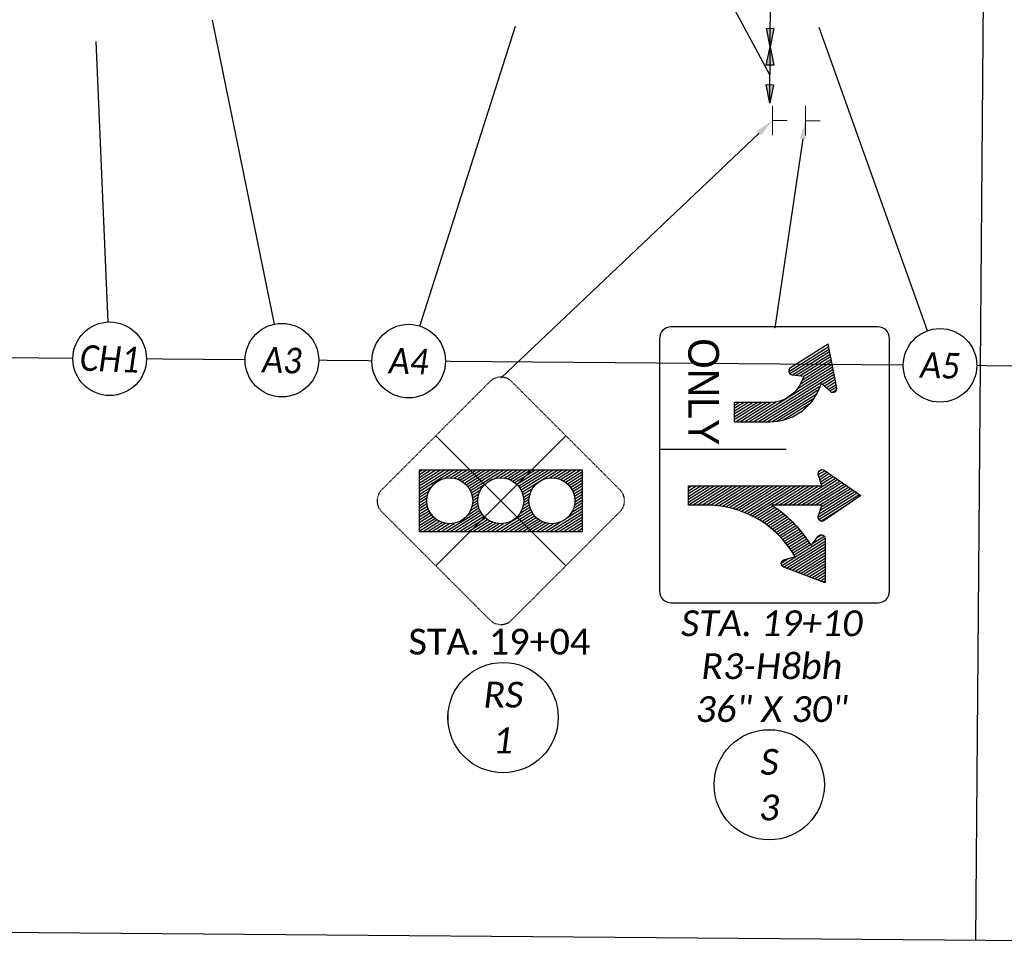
# Model space of a CAD drawing. Header units: feet. Extents: x 2241205 to 2250852, y 595253 to 597159.
# Tile 8 of 32: x 2245097 to 2245312, y 596044 to 596247. Entities that reach past the tile are written whole.
import ezdxf
from ezdxf import colors
from ezdxf.entities.mleader import LeaderData, LeaderLine
from ezdxf.enums import TextEntityAlignment as Align
from ezdxf.math import Vec2, Vec3

# ---------------------------------------------------------------- set-up
doc = ezdxf.new("R2010")
doc.units = ezdxf.units.FT
doc.header["$MEASUREMENT"] = 0
doc.set_wipeout_variables(frame=1)
doc.linetypes.add('HIDDEN2', pattern=[0.1875, 0.125, -0.0625])
for name, color, linetype in [('MT_P_Edge_Line', 7, 'Continuous'), ('PM_P_Text', 7, 'Continuous'), ('SN_P_Signs', 120, 'Continuous'), ('SN_P_Text', 7, 'Continuous'), ('SN_X_Public', 3, 'Continuous'), ('SN_X_Text', 7, 'Continuous'), ('TX_P_20', 7, 'Continuous')]:
    doc.layers.add(name, color=color, linetype=linetype)
doc.layers.add('SC_Scratch1', color=7, linetype='Continuous', plot=False)
doc.styles.add('P_Slanted_Normal', font='calibrii.ttf', dxfattribs={"height": 0.14})
doc.styles.get("Standard").update_dxf_attribs({"font": 'arial.ttf'})
doc.styles.add('Straight-Normal', font='font30.shx', dxfattribs={"height": 0.14})
doc.styles.add('X_Straight_Normal', font='calibril.ttf', dxfattribs={"height": 0.14})

# ---------------------------------------------------------------- blocks, each defined once
blk = doc.blocks.new('*U1233')
blk.add_wipeout([(-0.1996, 0.0154), (-0.1979, 0.0302), (-0.1946, 0.0468), (-0.1907, 0.0607), (-0.1856, 0.075), (-0.1791, 0.0893), (-0.1718, 0.1028), (-0.1639, 0.1149), (-0.1564, 0.1249), (-0.1478, 0.1351), (-0.1377, 0.1454), (-0.1256, 0.1559), (-0.115, 0.1639), (-0.1058, 0.1699), (-0.0947, 0.1764), (-0.083, 0.1822), (-0.0703, 0.1875), (-0.056, 0.1922), (-0.0388, 0.1964), (-0.024, 0.1988), (-0.0082, 0.2001), (0.0001, 0.2003), (0.0146, 0.1997), (0.0292, 0.1981), (0.0462, 0.1949), (0.0605, 0.1909), (0.0744, 0.1859), (0.0908, 0.1785), (0.1029, 0.1718), (0.114, 0.1647), (0.1255, 0.1561), (0.1362, 0.1469), (0.1457, 0.1374), (0.1538, 0.1283), (0.1608, 0.1195), (0.1695, 0.1067), (0.1766, 0.0945), (0.1828, 0.082), (0.188, 0.0691), (0.1919, 0.0576), (0.1951, 0.0455), (0.1971, 0.0355), (0.1987, 0.025), (0.2, 0.012), (0.2003, 0), (0.1999, -0.0132), (0.1985, -0.027), (0.1963, -0.0398), (0.1937, -0.0512), (0.1904, -0.0623), (0.1864, -0.0732), (0.1826, -0.0823), (0.1764, -0.0948), (0.1705, -0.1052), (0.1641, -0.1148), (0.1555, -0.1262), (0.1478, -0.1352), (0.1417, -0.1415), (0.1327, -0.15), (0.1263, -0.1555), (0.1155, -0.1636), (0.1013, -0.1727), (0.0864, -0.1807), (0.0754, -0.1855), (0.063, -0.1901), (0.0466, -0.1947), (0.038, -0.1966), (0.0258, -0.1986), (0.0166, -0.1995), (0.0072, -0.2001), (0.0001, -0.2002), (-0.0041, -0.2002), (-0.0117, -0.1999), (-0.0185, -0.1994), (-0.0265, -0.1985), (-0.0345, -0.1972), (-0.043, -0.1955), (-0.0517, -0.1934), (-0.0617, -0.1905), (-0.0771, -0.1848), (-0.0902, -0.1787), (-0.1007, -0.173), (-0.1125, -0.1656), (-0.1219, -0.1588), (-0.1332, -0.1494), (-0.146, -0.137), (-0.1551, -0.1266), (-0.1646, -0.1139), (-0.171, -0.1041), (-0.1778, -0.0919), (-0.184, -0.0788), (-0.1893, -0.0649), (-0.194, -0.0495), (-0.1968, -0.0363), (-0.1989, -0.0223), (-0.1999, -0.01), (-0.2002, 0)])
at = {"flags": 128}
blk.add_lwpolyline([(0.054, 0.1926), (0.5164, 1.8409)], dxfattribs=at)
blk.add_circle((0, 0), 0.2)
at = {"style": 'P_Slanted_Normal', "width": 0.9, "flags": 8}
blk.add_attdef('ITEMTYPE', text='', height=0.14, dxfattribs=at).set_placement((0, 0), align=Align.MIDDLE_CENTER)
blk = doc.blocks.new('*U1212')
blk.add_wipeout([(-0.1996, 0.0154), (-0.1979, 0.0302), (-0.1946, 0.0468), (-0.1907, 0.0607), (-0.1856, 0.075), (-0.1791, 0.0893), (-0.1718, 0.1028), (-0.1639, 0.1149), (-0.1564, 0.1249), (-0.1478, 0.1351), (-0.1377, 0.1454), (-0.1256, 0.1559), (-0.115, 0.1639), (-0.1058, 0.1699), (-0.0947, 0.1764), (-0.083, 0.1822), (-0.0703, 0.1875), (-0.056, 0.1922), (-0.0388, 0.1964), (-0.024, 0.1988), (-0.0082, 0.2001), (0.0001, 0.2003), (0.0146, 0.1997), (0.0292, 0.1981), (0.0462, 0.1949), (0.0605, 0.1909), (0.0744, 0.1859), (0.0908, 0.1785), (0.1029, 0.1718), (0.114, 0.1647), (0.1255, 0.1561), (0.1362, 0.1469), (0.1457, 0.1374), (0.1538, 0.1283), (0.1608, 0.1195), (0.1695, 0.1067), (0.1766, 0.0945), (0.1828, 0.082), (0.188, 0.0691), (0.1919, 0.0576), (0.1951, 0.0455), (0.1971, 0.0355), (0.1987, 0.025), (0.2, 0.012), (0.2003, 0), (0.1999, -0.0132), (0.1985, -0.027), (0.1963, -0.0398), (0.1937, -0.0512), (0.1904, -0.0623), (0.1864, -0.0732), (0.1826, -0.0823), (0.1764, -0.0948), (0.1705, -0.1052), (0.1641, -0.1148), (0.1555, -0.1262), (0.1478, -0.1352), (0.1417, -0.1415), (0.1327, -0.15), (0.1263, -0.1555), (0.1155, -0.1636), (0.1013, -0.1727), (0.0864, -0.1807), (0.0754, -0.1855), (0.063, -0.1901), (0.0466, -0.1947), (0.038, -0.1966), (0.0258, -0.1986), (0.0166, -0.1995), (0.0072, -0.2001), (0.0001, -0.2002), (-0.0041, -0.2002), (-0.0117, -0.1999), (-0.0185, -0.1994), (-0.0265, -0.1985), (-0.0345, -0.1972), (-0.043, -0.1955), (-0.0517, -0.1934), (-0.0617, -0.1905), (-0.0771, -0.1848), (-0.0902, -0.1787), (-0.1007, -0.173), (-0.1125, -0.1656), (-0.1219, -0.1588), (-0.1332, -0.1494), (-0.146, -0.137), (-0.1551, -0.1266), (-0.1646, -0.1139), (-0.171, -0.1041), (-0.1778, -0.0919), (-0.184, -0.0788), (-0.1893, -0.0649), (-0.194, -0.0495), (-0.1968, -0.0363), (-0.1989, -0.0223), (-0.1999, -0.01), (-0.2002, 0)])
at = {"flags": 128}
blk.add_lwpolyline([(-0.0155, 0.1994), (-0.1343, 1.722)], dxfattribs=at)
blk.add_circle((0, 0), 0.2)
at = {"style": 'P_Slanted_Normal', "width": 0.9, "flags": 8}
blk.add_attdef('ITEMTYPE', text='', height=0.14, dxfattribs=at).set_placement((0, 0), align=Align.MIDDLE_CENTER)
blk = doc.blocks.new('*U1232')
blk.add_wipeout([(-0.1996, 0.0154), (-0.1979, 0.0302), (-0.1946, 0.0468), (-0.1907, 0.0607), (-0.1856, 0.075), (-0.1791, 0.0893), (-0.1718, 0.1028), (-0.1639, 0.1149), (-0.1564, 0.1249), (-0.1478, 0.1351), (-0.1377, 0.1454), (-0.1256, 0.1559), (-0.115, 0.1639), (-0.1058, 0.1699), (-0.0947, 0.1764), (-0.083, 0.1822), (-0.0703, 0.1875), (-0.056, 0.1922), (-0.0388, 0.1964), (-0.024, 0.1988), (-0.0082, 0.2001), (0.0001, 0.2003), (0.0146, 0.1997), (0.0292, 0.1981), (0.0462, 0.1949), (0.0605, 0.1909), (0.0744, 0.1859), (0.0908, 0.1785), (0.1029, 0.1718), (0.114, 0.1647), (0.1255, 0.1561), (0.1362, 0.1469), (0.1457, 0.1374), (0.1538, 0.1283), (0.1608, 0.1195), (0.1695, 0.1067), (0.1766, 0.0945), (0.1828, 0.082), (0.188, 0.0691), (0.1919, 0.0576), (0.1951, 0.0455), (0.1971, 0.0355), (0.1987, 0.025), (0.2, 0.012), (0.2003, 0), (0.1999, -0.0132), (0.1985, -0.027), (0.1963, -0.0398), (0.1937, -0.0512), (0.1904, -0.0623), (0.1864, -0.0732), (0.1826, -0.0823), (0.1764, -0.0948), (0.1705, -0.1052), (0.1641, -0.1148), (0.1555, -0.1262), (0.1478, -0.1352), (0.1417, -0.1415), (0.1327, -0.15), (0.1263, -0.1555), (0.1155, -0.1636), (0.1013, -0.1727), (0.0864, -0.1807), (0.0754, -0.1855), (0.063, -0.1901), (0.0466, -0.1947), (0.038, -0.1966), (0.0258, -0.1986), (0.0166, -0.1995), (0.0072, -0.2001), (0.0001, -0.2002), (-0.0041, -0.2002), (-0.0117, -0.1999), (-0.0185, -0.1994), (-0.0265, -0.1985), (-0.0345, -0.1972), (-0.043, -0.1955), (-0.0517, -0.1934), (-0.0617, -0.1905), (-0.0771, -0.1848), (-0.0902, -0.1787), (-0.1007, -0.173), (-0.1125, -0.1656), (-0.1219, -0.1588), (-0.1332, -0.1494), (-0.146, -0.137), (-0.1551, -0.1266), (-0.1646, -0.1139), (-0.171, -0.1041), (-0.1778, -0.0919), (-0.184, -0.0788), (-0.1893, -0.0649), (-0.194, -0.0495), (-0.1968, -0.0363), (-0.1989, -0.0223), (-0.1999, -0.01), (-0.2002, 0)])
at = {"flags": 128}
blk.add_lwpolyline([(-0.0468, 0.1944), (-0.4417, 1.8338)], dxfattribs=at)
blk.add_circle((0, 0), 0.2)
at = {"style": 'P_Slanted_Normal', "width": 0.9, "flags": 8}
blk.add_attdef('ITEMTYPE', text='', height=0.14, dxfattribs=at).set_placement((0, 0), align=Align.MIDDLE_CENTER)
blk = doc.blocks.new('*U1248')
blk.add_wipeout([(-0.1996, 0.0154), (-0.1979, 0.0302), (-0.1946, 0.0468), (-0.1907, 0.0607), (-0.1856, 0.075), (-0.1791, 0.0893), (-0.1718, 0.1028), (-0.1639, 0.1149), (-0.1564, 0.1249), (-0.1478, 0.1351), (-0.1377, 0.1454), (-0.1256, 0.1559), (-0.115, 0.1639), (-0.1058, 0.1699), (-0.0947, 0.1764), (-0.083, 0.1822), (-0.0703, 0.1875), (-0.056, 0.1922), (-0.0388, 0.1964), (-0.024, 0.1988), (-0.0082, 0.2001), (0.0001, 0.2003), (0.0146, 0.1997), (0.0292, 0.1981), (0.0462, 0.1949), (0.0605, 0.1909), (0.0744, 0.1859), (0.0908, 0.1785), (0.1029, 0.1718), (0.114, 0.1647), (0.1255, 0.1561), (0.1362, 0.1469), (0.1457, 0.1374), (0.1538, 0.1283), (0.1608, 0.1195), (0.1695, 0.1067), (0.1766, 0.0945), (0.1828, 0.082), (0.188, 0.0691), (0.1919, 0.0576), (0.1951, 0.0455), (0.1971, 0.0355), (0.1987, 0.025), (0.2, 0.012), (0.2003, 0), (0.1999, -0.0132), (0.1985, -0.027), (0.1963, -0.0398), (0.1937, -0.0512), (0.1904, -0.0623), (0.1864, -0.0732), (0.1826, -0.0823), (0.1764, -0.0948), (0.1705, -0.1052), (0.1641, -0.1148), (0.1555, -0.1262), (0.1478, -0.1352), (0.1417, -0.1415), (0.1327, -0.15), (0.1263, -0.1555), (0.1155, -0.1636), (0.1013, -0.1727), (0.0864, -0.1807), (0.0754, -0.1855), (0.063, -0.1901), (0.0466, -0.1947), (0.038, -0.1966), (0.0258, -0.1986), (0.0166, -0.1995), (0.0072, -0.2001), (0.0001, -0.2002), (-0.0041, -0.2002), (-0.0117, -0.1999), (-0.0185, -0.1994), (-0.0265, -0.1985), (-0.0345, -0.1972), (-0.043, -0.1955), (-0.0517, -0.1934), (-0.0617, -0.1905), (-0.0771, -0.1848), (-0.0902, -0.1787), (-0.1007, -0.173), (-0.1125, -0.1656), (-0.1219, -0.1588), (-0.1332, -0.1494), (-0.146, -0.137), (-0.1551, -0.1266), (-0.1646, -0.1139), (-0.171, -0.1041), (-0.1778, -0.0919), (-0.184, -0.0788), (-0.1893, -0.0649), (-0.194, -0.0495), (-0.1968, -0.0363), (-0.1989, -0.0223), (-0.1999, -0.01), (-0.2002, 0)])
at = {"flags": 128}
blk.add_lwpolyline([(-0.0739, 0.1858), (-0.721, 1.8129)], dxfattribs=at)
blk.add_circle((0, 0), 0.2)
at = {"style": 'P_Slanted_Normal', "width": 0.9, "flags": 8}
blk.add_attdef('ITEMTYPE', text='', height=0.14, dxfattribs=at).set_placement((0, 0), align=Align.MIDDLE_CENTER)
blk = doc.blocks.new('Dim1')
h = blk.add_hatch(color=4)
h.dxf.hatch_style = 1
h.paths.add_polyline_path([(0, 0), (-1, -0.2), (-1, 0.2)])
at = {"color": 4}
blk.add_lwpolyline([(0, 0), (-1, -0.2), (-1, 0.2), (0, 0)], dxfattribs=at)
blk = doc.blocks.new('SGN1P')
at = {"layer": 'SN_X_Public', "color": 3, "linetype": 'Continuous', "lineweight": 0}
for p, q in [((0, 0.08), (0, -0.08)), ((0, 0), (-0.08, 0))]:
    blk.add_line(p, q, dxfattribs=at)
blk = doc.blocks.new('A$C71eddef6')
at = {"layer": 'SN_P_Signs', "linetype": 'Continuous', "lineweight": 0}
for p, q in [((0, -3.2), (0, 3.2)), ((0, 0), (3.2, 0))]:
    blk.add_line(p, q, dxfattribs=at)
blk = doc.blocks.new('A$C6311d9ad')
at = {"layer": 'SN_P_Signs'}
for p, q in [((27.5, 50), (-27.5, 50)), ((-30, 47.5), (-30, 2.5)), ((30, 2.5), (30, 47.5)), ((-3.33, 27.5), (-3.33, 0)), ((-27.5, 0), (27.5, 0))]:
    blk.add_line(p, q, dxfattribs=at)
at = {"layer": 'SN_P_Signs', "linetype": 'Continuous'}
for p, q in [((11.39, 34.48), (6.11, 42.94)), ((11.92, 34.62), (6.43, 43.4)), ((8.75, 34.77), (4.82, 41.06)), ((9.11, 35.17), (5.14, 41.53)), ((9.88, 34.93), (5.46, 42)), ((10.64, 34.69), (5.78, 42.47)), ((12.25, 35.07), (8.44, 41.17)), ((8.75, 29.84), (3.2, 38.72)), ((8.75, 30.83), (3.53, 39.18)), ((8.75, 31.81), (3.85, 39.65)), ((8.75, 32.8), (4.17, 40.12)), ((8.75, 33.78), (4.49, 40.59)), ((-20.31, 28.08), (-25.74, 36.77)), ((-19.84, 28.31), (-25.19, 36.87)), ((-19.58, 28.88), (-24.64, 36.98)), ((-19.49, 29.72), (-24.09, 37.09)), ((-19.4, 30.57), (-23.54, 37.19)), ((-19.29, 31.38), (-23, 37.3)), ((-18.45, 31.01), (-22.45, 37.41)), ((-17.59, 30.62), (-21.9, 37.52)), ((-16.58, 29.98), (-21.35, 37.62)), ((-9.38, 19.44), (-20.8, 37.73)), ((-9.38, 20.43), (-20.25, 37.84)), ((-9.38, 21.41), (-19.7, 37.94)), ((-17.49, 35.39), (-19.16, 38.05)), ((-17.14, 35.81), (-18.61, 38.16)), ((-16.78, 36.22), (-18.06, 38.27)), ((-16.42, 36.63), (-17.51, 38.37)), ((-16.07, 37.05), (-16.96, 38.48)), ((-15.78, 37.57), (-16.36, 38.5)), ((3.16, 34.84), (1.91, 36.84)), ((3.68, 35), (2.24, 37.31)), ((4.19, 35.16), (2.56, 37.78)), ((8.75, 28.86), (2.88, 38.25)), ((-9.38, 22.4), (-17.28, 35.04)), ((-9.38, 23.38), (-16.43, 34.68)), ((1.48, 34.58), (1.04, 35.28)), ((2.13, 34.52), (1.27, 35.9)), ((2.65, 34.68), (1.59, 36.37)), ((8.75, 27.87), (4.58, 34.54)), ((15.83, 34.27), (15.2, 35.28)), ((17.03, 33.34), (15.48, 35.81)), ((21.88, 26.57), (15.97, 36.01)), ((22.24, 26.96), (16.59, 36.01)), ((22.48, 27.57), (17.2, 36.01)), ((22.71, 28.19), (17.82, 36.02)), ((22.94, 28.8), (18.43, 36.02)), ((23.17, 29.41), (19.05, 36.02)), ((23.41, 30.03), (19.66, 36.02)), ((23.64, 30.64), (20.27, 36.02)), ((23.87, 31.25), (20.89, 36.03)), ((24.1, 31.86), (21.5, 36.03)), ((24.34, 32.48), (22.12, 36.03)), ((24.57, 33.09), (22.73, 36.03)), ((24.8, 33.7), (23.35, 36.03)), ((25.03, 34.32), (23.96, 36.04)), ((25.27, 34.93), (24.57, 36.04)), ((25.5, 35.54), (25.19, 36.04)), ((-9.38, 24.38), (-15.55, 34.25)), ((-9.48, 25.52), (-14.57, 33.66)), ((-9.77, 26.97), (-13.39, 32.77)), ((8.75, 26.88), (4.58, 33.55)), ((8.75, 25.9), (4.58, 32.57)), ((18.71, 28.68), (16.5, 32.21)), ((19.14, 28.97), (16.93, 32.51)), ((19.57, 29.27), (17.36, 32.81)), ((8.75, 24.91), (4.58, 31.58)), ((11.11, 20.15), (4.58, 30.6)), ((15.82, 26.4), (13.58, 29.99)), ((16.21, 26.76), (13.98, 30.33)), ((16.61, 27.1), (14.39, 30.67)), ((17.02, 27.44), (14.8, 30.99)), ((17.43, 27.76), (15.22, 31.31)), ((17.85, 28.08), (15.64, 31.62)), ((18.28, 28.38), (16.07, 31.92)), ((10.84, 19.59), (4.58, 29.61)), ((10.59, 19.02), (4.58, 28.63)), ((13.96, 24.46), (11.66, 28.14)), ((14.32, 24.87), (12.03, 28.53)), ((14.68, 25.27), (12.41, 28.91)), ((15.06, 25.66), (12.79, 29.28)), ((15.43, 26.04), (13.18, 29.64)), ((21.31, 26.48), (20.41, 27.92)), ((10.34, 18.43), (4.58, 27.64)), ((10.1, 17.82), (4.58, 26.66)), ((12.29, 22.2), (9.89, 26.04)), ((12.61, 22.68), (10.23, 26.48)), ((12.93, 23.14), (10.58, 26.91)), ((13.27, 23.59), (10.93, 27.33)), ((13.61, 24.03), (11.29, 27.74)), ((-9.38, 18.46), (-13.67, 25.33)), ((-9.38, 17.47), (-13.54, 24.15)), ((9.88, 17.19), (4.58, 25.67)), ((9.68, 16.54), (4.58, 24.69)), ((9.48, 15.86), (4.58, 23.7)), ((11.39, 20.68), (8.91, 24.65)), ((11.68, 21.21), (9.23, 25.13)), ((11.98, 21.71), (9.56, 25.59)), ((-9.38, 16.49), (-13.54, 23.16)), ((-9.84, 16.25), (-13.54, 22.17)), ((9.31, 15.15), (4.58, 22.72)), ((9.15, 14.42), (4.58, 21.73)), ((-10.46, 16.25), (-13.54, 21.19)), ((-11.07, 16.25), (-13.54, 20.2)), ((9.02, 13.65), (4.58, 20.75)), ((8.91, 12.84), (4.58, 19.76)), ((-11.69, 16.25), (-13.54, 19.22)), ((-12.3, 16.25), (-13.54, 18.23)), ((-12.92, 16.25), (-13.54, 17.25)), ((8.82, 11.99), (4.58, 18.78)), ((8.77, 11.1), (4.58, 17.79)), ((-13.53, 16.25), (-13.54, 16.26)), ((8.75, 10.14), (4.58, 16.81)), ((8.75, 9.15), (4.58, 15.82)), ((8.75, 8.17), (4.58, 14.84)), ((8.75, 7.18), (4.58, 13.85)), ((8.72, 6.25), (4.58, 12.87)), ((8.1, 6.25), (4.58, 11.88)), ((7.49, 6.25), (4.58, 10.9)), ((6.87, 6.25), (4.58, 9.91)), ((6.26, 6.25), (4.58, 8.93)), ((5.64, 6.25), (4.58, 7.94)), ((5.02, 6.25), (4.58, 6.96))]:
    blk.add_line(p, q, dxfattribs=at)
at = {"layer": 'SN_P_Signs', "flags": 128}
for points in [[(4.58, 6.25), (4.58, 35.29), (2.12, 34.52, -0.712491), (1.19, 35.78), (6.67, 43.75), (12.14, 35.78, -0.712491), (11.21, 34.52), (8.75, 35.29), (8.75, 24.4, -0.09881), (15.89, 31.79), (17.54, 32.94), (15.51, 34.52, -0.712491), (16.02, 36.01), (25.69, 36.04), (22.26, 27, -0.712491), (20.68, 27.05), (19.92, 29.51), (18.26, 28.36, 0.246076), (8.75, 10.21), (8.75, 6.25)], [(-13.54, 16.25), (-9.38, 16.25), (-9.38, 23.96, 0.29875), (-16.4, 34.66), (-17.66, 35.21), (-15.97, 37.16, 0.712491), (-16.76, 38.52), (-26.25, 36.67), (-21.12, 28.47, 0.712491), (-19.59, 28.82), (-19.31, 31.38), (-18.06, 30.84, -0.29875), (-13.54, 23.96)]]:
    blk.add_lwpolyline(points, format="xyb", close=True, dxfattribs=at)
at = {"layer": 'SN_P_Signs'}
for centre, major_axis, start_param, end_param in [((-27.5, 47.5), (-1.77, 1.77), 5.497787, 7.068583), ((27.5, 47.5), (-1.77, -1.77), 2.356194, 3.926991), ((-27.5, 2.5), (-1.77, -1.77), -0.785398, 0.785398), ((27.5, 2.5), (-1.77, 1.77), 2.356194, 3.926991)]:
    blk.add_ellipse(centre, major_axis=major_axis, ratio=1, start_param=start_param, end_param=end_param, dxfattribs=at)
at = {"layer": 'SN_P_Signs', "style": 'Straight-Normal', "width": 0.960096}
blk.add_text('ONLY', height=6.666, dxfattribs=at).set_placement((-15.89, 9.58), align=Align.MIDDLE_CENTER)
blk = doc.blocks.new('A$Cbcdc798a')
at = {"layer": 'SN_X_Public', "linetype": 'Continuous'}
for p, q in [((9.13, 2.02), (16.56, 6.67)), ((9.13, 2.63), (15.58, 6.67)), ((9.13, 3.25), (14.59, 6.67)), ((9.13, 3.87), (13.61, 6.67)), ((9.13, 4.48), (12.62, 6.67)), ((9.13, 5.1), (11.64, 6.67)), ((9.13, 5.71), (10.65, 6.67)), ((9.13, 6.33), (9.67, 6.67)), ((14.68, 4.87), (17.55, 6.67)), ((15.87, 5), (18.53, 6.67)), ((16.71, 4.91), (19.52, 6.67)), ((17.41, 4.73), (20.5, 6.67)), ((18, 4.49), (21.49, 6.67)), ((18.52, 4.19), (22.47, 6.67)), ((18.97, 3.86), (23.46, 6.67)), ((19.37, 3.49), (24.44, 6.67)), ((19.72, 3.1), (25.43, 6.67)), ((20.02, 2.67), (26.41, 6.67)), ((20.28, 2.22), (27.4, 6.67)), ((25.29, 4.73), (28.38, 6.67)), ((26.7, 5), (29.37, 6.67)), ((27.61, 4.95), (30.35, 6.67)), ((28.34, 4.79), (31.34, 6.67)), ((28.95, 4.56), (32.32, 6.67)), ((29.49, 4.28), (33.31, 6.67)), ((29.96, 3.96), (34.29, 6.67)), ((30.37, 3.6), (35.28, 6.67)), ((30.74, 3.21), (36.26, 6.67)), ((31.05, 2.79), (37.25, 6.67)), ((31.32, 2.35), (38.23, 6.67)), ((31.54, 1.87), (39.22, 6.67)), ((37.49, 4.97), (40.2, 6.67)), ((38.49, 4.98), (41.19, 6.67)), ((39.26, 4.84), (42.17, 6.67)), ((39.9, 4.63), (43.16, 6.67)), ((40.46, 4.36), (44.15, 6.67)), ((40.94, 4.05), (44.68, 6.39)), ((41.37, 3.7), (44.68, 5.77)), ((41.75, 3.32), (44.68, 5.16)), ((42.08, 2.91), (44.68, 4.54)), ((9.13, 1.4), (11.9, 3.14)), ((20.48, 1.73), (23.36, 3.53)), ((20.64, 1.21), (22.5, 2.38)), ((31.71, 1.36), (33.77, 2.65)), ((42.36, 2.47), (44.68, 3.92)), ((42.6, 2), (44.68, 3.31)), ((42.78, 1.51), (44.68, 2.69)), ((9.13, 0.79), (11.27, 2.13)), ((9.13, 0.17), (10.97, 1.33)), ((9.13, -0.44), (10.83, 0.62)), ((20.75, 0.66), (22.15, 1.54)), ((20.76, -0.56), (21.91, 0.16)), ((20.79, 0.08), (21.97, 0.81)), ((31.84, 0.82), (33.33, 1.76)), ((31.89, -0.38), (33.03, 0.33)), ((31.9, 0.24), (33.12, 1.01)), ((42.92, 0.98), (44.68, 2.08)), ((42.94, -0.86), (44.68, 0.23)), ((43, 0.41), (44.68, 1.46)), ((43.01, -0.2), (44.68, 0.85)), ((9.13, -1.06), (10.79, -0.02)), ((9.13, -1.67), (10.83, -0.61)), ((9.13, -2.29), (10.93, -1.16)), ((9.13, -2.91), (11.08, -1.68)), ((14.93, -6.67), (22.34, -2.04)), ((19.78, -3.02), (22.15, -1.54)), ((20.36, -2.04), (22.01, -1.01)), ((20.63, -1.25), (21.92, -0.45)), ((25.76, -6.67), (33.39, -1.9)), ((31.1, -2.71), (33.21, -1.4)), ((31.56, -1.81), (33.09, -0.86)), ((31.79, -1.05), (33.02, -0.28)), ((41.44, -3.64), (44.68, -1.62)), ((42.38, -2.44), (44.68, -1)), ((42.76, -1.59), (44.68, -0.38)), ((9.13, -3.52), (11.29, -2.17)), ((9.13, -4.14), (11.54, -2.63)), ((9.13, -4.75), (11.84, -3.06)), ((9.13, -5.37), (12.18, -3.46)), ((9.13, -5.98), (12.58, -3.83)), ((9.13, -6.6), (13.02, -4.16)), ((15.91, -6.67), (22.58, -2.5)), ((16.9, -6.67), (22.86, -2.94)), ((17.88, -6.67), (23.19, -3.35)), ((18.87, -6.67), (23.57, -3.73)), ((19.85, -6.67), (24, -4.07)), ((26.75, -6.67), (33.61, -2.38)), ((27.73, -6.67), (33.89, -2.82)), ((28.72, -6.67), (34.2, -3.24)), ((29.7, -6.67), (34.57, -3.62)), ((30.69, -6.67), (34.99, -3.98)), ((37.58, -6.67), (44.68, -2.23)), ((38.57, -6.67), (44.68, -2.85)), ((39.55, -6.67), (44.68, -3.46)), ((40.54, -6.67), (44.68, -4.08)), ((10, -6.67), (13.53, -4.46)), ((10.99, -6.67), (14.12, -4.71)), ((11.97, -6.67), (14.8, -4.9)), ((12.96, -6.67), (15.63, -5)), ((13.94, -6.67), (16.76, -4.91)), ((20.84, -6.67), (24.49, -4.38)), ((21.82, -6.67), (25.06, -4.65)), ((22.81, -6.67), (25.71, -4.85)), ((23.79, -6.67), (26.49, -4.98)), ((24.78, -6.67), (27.5, -4.96)), ((31.67, -6.67), (35.46, -4.3)), ((32.66, -6.67), (36, -4.58)), ((33.64, -6.67), (36.63, -4.8)), ((34.63, -6.67), (37.36, -4.96)), ((35.61, -6.67), (38.29, -4.99)), ((36.6, -6.67), (39.78, -4.68)), ((41.52, -6.67), (44.68, -4.69)), ((42.51, -6.67), (44.68, -5.31)), ((43.51, -6.67), (44.68, -5.93)), ((44.49, -6.67), (44.68, -6.55))]:
    blk.add_line(p, q, dxfattribs=at)
at = {"layer": 'SN_X_Public', "linetype": 'HIDDEN2', "flags": 128}
blk.add_lwpolyline([(29.26, -25.93), (52.83, -2.36, 0.414214), (52.83, 2.36), (29.26, 25.93, 0.414214), (24.55, 25.93), (0.98, 2.36, 0.414214), (0.98, -2.36), (24.55, -25.93, 0.414214), (29.26, -25.93)], format="xyb", close=True, dxfattribs=at)
at = {"layer": 'SN_X_Public', "linetype": 'Continuous', "flags": 128}
blk.add_lwpolyline([(9.13, -6.67), (44.68, -6.67), (44.68, 6.67), (9.13, 6.67), (9.13, -6.67)], dxfattribs=at)
at = {"layer": 'SN_X_Public', "linetype": 'Continuous'}
for centre in [(15.79, 0), (26.9, 0), (38.01, 0)]:
    blk.add_circle(centre, 5, dxfattribs=at)

msp = doc.modelspace()

# ---------------------------------------------------------------- linework, layer by layer
at = {"layer": 'MT_P_Edge_Line', "color": 95, "linetype": 'Continuous'}
for p, q in [((2245260.66, 596235.19), (2245228.65, 596294.72)), ((2245260.71, 596241.32), (2245260.81, 596253.32)), ((2245260.61, 596229.07), (2245260.71, 596241.32))]:
    msp.add_line(p, q, dxfattribs=at)
at = {"layer": 'SC_Scratch1'}
for p, q in [((2245308.54, 596446.95), (2245305.39, 596046.96)), ((2246106.35, 596165.65), (2244506.4, 596178.26)), ((2246105.37, 596040.65), (2244505.42, 596053.27))]:
    msp.add_line(p, q, dxfattribs=at)
at = {"layer": 'SN_P_Signs', "color": 1, "flags": 128}
for points in [[(2245187.99, 596156.7), (2245216.28, 596128.42)], [(2245216.28, 596156.7), (2245187.99, 596128.42)]]:
    msp.add_lwpolyline(points, dxfattribs=at)

# ---------------------------------------------------------------- block references
at = {"layer": 'MT_P_Edge_Line', "color": 95}
for p, xscale, yscale, zscale, rotation in [((2245260.71, 596241.32), 3.999999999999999, 3.999999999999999, 3.999999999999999, 269.5482645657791), ((2245260.71, 596241.32), 3.999999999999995, 3.999999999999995, 3.999999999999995, 89.54826456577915), ((2245260.61, 596229.07), 3.999999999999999, 3.999999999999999, 3.999999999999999, 269.5482645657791)]:
    msp.add_blockref('Dim1', p, dxfattribs=dict(at, xscale=xscale, yscale=yscale, zscale=zscale, rotation=rotation))
at = {"layer": 'SN_X_Public', "xscale": 40, "yscale": 40, "zscale": 40, "rotation": 180}
msp.add_blockref('SGN1P', (2245261.19, 596225.27), dxfattribs=at)

# ---------------------------------------------------------------- texts
at = {"layer": 'SN_P_Text', "insert": (2245261.06, 596106.56), "char_height": 5.6, "attachment_point": 5, "style": 'P_Slanted_Normal'}
msp.add_mtext('\\A1;STA. 19+10\\PR3-H8bh\\P36" X 30"', dxfattribs=at)
at = {"layer": 'SN_X_Text', "insert": (2245201.82, 596111.89), "char_height": 5.6, "attachment_point": 5, "style": 'X_Straight_Normal'}
msp.add_mtext('\\A1;STA. 19+04', dxfattribs=at)

# ---------------------------------------------------------------- wipeouts: each hides what was drawn before it
for points in [[(2245190.7, 596096.33), (2245190.81, 596097.22), (2245191, 596098.21), (2245191.23, 596099.04), (2245191.54, 596099.89), (2245191.92, 596100.75), (2245192.36, 596101.55), (2245192.83, 596102.27), (2245193.28, 596102.87), (2245193.8, 596103.48), (2245194.4, 596104.09), (2245195.12, 596104.72), (2245195.75, 596105.19), (2245196.3, 596105.56), (2245196.96, 596105.94), (2245197.66, 596106.29), (2245198.43, 596106.61), (2245199.27, 596106.89), (2245200.3, 596107.14), (2245201.19, 596107.28), (2245202.13, 596107.36), (2245202.63, 596107.37), (2245203.49, 596107.34), (2245204.36, 596107.24), (2245205.38, 596107.05), (2245206.23, 596106.81), (2245207.06, 596106.51), (2245208.04, 596106.07), (2245208.76, 596105.67), (2245209.42, 596105.25), (2245210.11, 596104.73), (2245210.75, 596104.18), (2245211.32, 596103.62), (2245211.81, 596103.07), (2245212.22, 596102.55), (2245212.74, 596101.78), (2245213.17, 596101.05), (2245213.53, 596100.3), (2245213.85, 596099.54), (2245214.08, 596098.85), (2245214.27, 596098.13), (2245214.39, 596097.53), (2245214.49, 596096.91), (2245214.56, 596096.13), (2245214.58, 596095.41), (2245214.55, 596094.63), (2245214.47, 596093.8), (2245214.34, 596093.03), (2245214.18, 596092.35), (2245213.99, 596091.69), (2245213.75, 596091.04), (2245213.52, 596090.5), (2245213.16, 596089.75), (2245212.8, 596089.13), (2245212.42, 596088.56), (2245211.91, 596087.88), (2245211.44, 596087.34), (2245211.08, 596086.96), (2245210.54, 596086.46), (2245210.16, 596086.13), (2245209.52, 596085.64), (2245208.67, 596085.1), (2245207.78, 596084.62), (2245207.12, 596084.34), (2245206.38, 596084.06), (2245205.41, 596083.78), (2245204.89, 596083.67), (2245204.16, 596083.56), (2245203.61, 596083.5), (2245203.05, 596083.46), (2245202.63, 596083.46), (2245202.38, 596083.46), (2245201.92, 596083.48), (2245201.51, 596083.51), (2245201.04, 596083.56), (2245200.56, 596083.64), (2245200.05, 596083.74), (2245199.54, 596083.86), (2245198.93, 596084.04), (2245198.02, 596084.38), (2245197.23, 596084.74), (2245196.61, 596085.08), (2245195.9, 596085.52), (2245195.34, 596085.93), (2245194.67, 596086.49), (2245193.91, 596087.23), (2245193.36, 596087.85), (2245192.79, 596088.61), (2245192.41, 596089.2), (2245192, 596089.92), (2245191.63, 596090.71), (2245191.31, 596091.54), (2245191.04, 596092.46), (2245190.87, 596093.24), (2245190.74, 596094.08), (2245190.68, 596094.82), (2245190.67, 596095.41)], [(2245248.59, 596081.72), (2245248.69, 596082.6), (2245248.88, 596083.59), (2245249.11, 596084.42), (2245249.42, 596085.27), (2245249.81, 596086.13), (2245250.25, 596086.93), (2245250.72, 596087.66), (2245251.16, 596088.26), (2245251.68, 596088.86), (2245252.28, 596089.47), (2245253, 596090.1), (2245253.63, 596090.58), (2245254.18, 596090.94), (2245254.85, 596091.33), (2245255.55, 596091.67), (2245256.31, 596091.99), (2245257.16, 596092.27), (2245258.19, 596092.53), (2245259.07, 596092.67), (2245260.01, 596092.74), (2245260.51, 596092.75), (2245261.37, 596092.72), (2245262.25, 596092.63), (2245263.26, 596092.43), (2245264.11, 596092.2), (2245264.94, 596091.9), (2245265.92, 596091.45), (2245266.65, 596091.06), (2245267.31, 596090.63), (2245268, 596090.12), (2245268.63, 596089.57), (2245269.2, 596089), (2245269.69, 596088.46), (2245270.1, 596087.93), (2245270.63, 596087.16), (2245271.05, 596086.44), (2245271.42, 596085.69), (2245271.73, 596084.92), (2245271.96, 596084.24), (2245272.15, 596083.51), (2245272.27, 596082.92), (2245272.37, 596082.29), (2245272.44, 596081.52), (2245272.46, 596080.8), (2245272.44, 596080.01), (2245272.35, 596079.18), (2245272.22, 596078.42), (2245272.06, 596077.74), (2245271.87, 596077.08), (2245271.63, 596076.42), (2245271.41, 596075.88), (2245271.04, 596075.14), (2245270.68, 596074.52), (2245270.3, 596073.94), (2245269.79, 596073.26), (2245269.33, 596072.72), (2245268.96, 596072.35), (2245268.43, 596071.84), (2245268.04, 596071.51), (2245267.4, 596071.03), (2245266.55, 596070.48), (2245265.66, 596070.01), (2245265.01, 596069.72), (2245264.26, 596069.45), (2245263.29, 596069.17), (2245262.77, 596069.06), (2245262.04, 596068.94), (2245261.49, 596068.88), (2245260.93, 596068.85), (2245260.51, 596068.84), (2245260.26, 596068.84), (2245259.8, 596068.86), (2245259.4, 596068.89), (2245258.92, 596068.95), (2245258.44, 596069.02), (2245257.94, 596069.12), (2245257.42, 596069.25), (2245256.82, 596069.42), (2245255.9, 596069.76), (2245255.12, 596070.13), (2245254.49, 596070.47), (2245253.79, 596070.91), (2245253.22, 596071.32), (2245252.55, 596071.87), (2245251.79, 596072.62), (2245251.24, 596073.24), (2245250.68, 596073.99), (2245250.29, 596074.58), (2245249.89, 596075.31), (2245249.52, 596076.09), (2245249.2, 596076.92), (2245248.92, 596077.84), (2245248.75, 596078.63), (2245248.63, 596079.47), (2245248.57, 596080.2), (2245248.55, 596080.8)]]:
    msp.add_wipeout(points).dxf.layer = 'SN_P_Text'

# ---------------------------------------------------------------- next in the draw order: linework, layer by layer
at = {"layer": 'SN_P_Text'}
for centre in [(2245202.63, 596095.41), (2245260.51, 596080.8)]:
    msp.add_circle(centre, 12, dxfattribs=at)

# ---------------------------------------------------------------- next in the draw order: block references
at = {"layer": 'PM_P_Text'}
ref = msp.add_blockref('*U1233', (2245182.09, 596172.94), dxfattribs=dict(at, xscale=40, yscale=40, zscale=40, rotation=358))
ref.add_attrib('ITEMTYPE', 'A4', dxfattribs={"layer": '0', "height": 5.6, "rotation": 358, "style": 'P_Slanted_Normal', "width": 0.9}).set_placement((2245182.09, 596172.94), align=Align.MIDDLE_CENTER)
ref = msp.add_blockref('*U1212', (2245117.06, 596173.45), dxfattribs=dict(at, xscale=40, yscale=40, zscale=40, rotation=358))
ref.add_attrib('ITEMTYPE', 'CH1', dxfattribs={"layer": '0', "height": 5.6, "rotation": 358, "style": 'P_Slanted_Normal', "width": 0.9}).set_placement((2245117.06, 596173.45), align=Align.MIDDLE_CENTER)

# ---------------------------------------------------------------- next in the draw order: texts
at = {"layer": 'SN_P_Text', "char_height": 5.6, "attachment_point": 5, "style": 'P_Slanted_Normal'}
for s, insert in [('\\A1;RS', (2245202.69, 596100.37)), ('\\A1;S', (2245260.58, 596085.75)), ('\\A1;3', (2245260.47, 596075.83))]:
    msp.add_mtext(s, dxfattribs=dict(at, insert=insert))
at = {"layer": 'SN_P_Text', "insert": (2245202.59, 596090.45), "char_height": 5.6, "width": 3.7218, "attachment_point": 5, "style": 'P_Slanted_Normal'}
msp.add_mtext('\\A1;1', dxfattribs=at)

# ---------------------------------------------------------------- next in the draw order: block references
at = {"layer": 'SN_X_Public', "color": 1}
msp.add_blockref('A$Cbcdc798a', (2245175.23, 596142.56), dxfattribs=at)

# ---------------------------------------------------------------- next in the draw order: leaders
at = {"layer": 'SN_X_Text', "linetype": 'Continuous'}
ml = msp.add_multileader_mtext('Standard', dxfattribs=at)
ml.set_content('', color=256)
ml.set_leader_properties()
ml.build(insert=Vec2(0, 0))
ml.multileader.update_dxf_attribs({"text_right_attachment_type": 6, "dogleg_length": 0, "scale": 40})
ctx = ml.context
ctx.base_point, ctx.scale, ctx.char_height, ctx.landing_gap_size, ctx.plane_origin = Vec3(2245202.04, 596169.37), 40, 0.18, 0.09, Vec3(2245177.96, 596177.42)
ctx.right_attachment, ctx.text_align_type = 6, 2
notes = []
notes.append((ctx, [(1, (1, 1, 0), (2245202.22, 596169.28), (-1, 0), 0, [(0, [(2245261.19, 596225.27)], 0, [])])]))
ctx.mtext.insert, ctx.mtext.alignment, ctx.mtext.flow_direction = Vec3(2245202.13, 596169.46), 3, 5
at = {"layer": 'TX_P_20'}
ml = msp.add_multileader_mtext('Standard', dxfattribs=at)
ml.set_content('EXISTING PAVEMENT MARKINGS ', color=256, style='P_Slanted_Normal')
ml.set_leader_properties()
ml.build(insert=Vec2(0, 0))
ml.multileader.update_dxf_attribs({"dogleg_length": 0.215, "arrow_head_size": 7.2, "scale": 40})
ctx = ml.context
ctx.base_point, ctx.scale, ctx.char_height, ctx.arrow_head_size, ctx.landing_gap_size, ctx.plane_origin, ctx.plane_x_axis, ctx.plane_y_axis = Vec3(2244625.09, 596391.55), 40, 5.6, 7.2, 3.6, Vec3(2244713.53, 596055.62), Vec3(0.999969, -0.007884), Vec3(0.007884, 0.999969)
notes.append((ctx, [(0, (1, 1, 0), (2244616.48, 596391.62), (0.999969, -0.007884), 8.6, [(0, [(2244584.92, 596258.59), (2244603.19, 596246.36)], 0, [])])]))
ctx.mtext.insert, ctx.mtext.text_direction, ctx.mtext.rotation, ctx.mtext.width, ctx.mtext.defined_height, ctx.mtext.flow_direction = Vec3(2244628.71, 596394.37), Vec3(0.999969, -0.007884), 6.275301, 104.6265, 5.78, 5
ml = msp.add_multileader_mtext('Standard', dxfattribs=at)
ml.set_content('{\\fOHDOTSymbols|b0|i1|c186|p2;\\H1.08333x;\ue0a4} R/W & CONST. \\PHIGHLAND ROAD', color=256, style='P_Slanted_Normal')
ml.set_leader_properties()
ml.build(insert=Vec2(0, 0))
ml.multileader.update_dxf_attribs({"dogleg_length": 0.36, "arrow_head_size": 7.2, "scale": 40})
ctx = ml.context
ctx.base_point, ctx.scale, ctx.char_height, ctx.arrow_head_size, ctx.landing_gap_size, ctx.plane_origin, ctx.plane_x_axis, ctx.plane_y_axis = Vec3(2245551.26, 596295.21), 40, 5.6, 7.2, 3.6, Vec3(2245389, 596292.69), Vec3(0.999969, -0.007884), Vec3(0.007884, 0.999969)
ctx.text_align_type = 2
notes.append((ctx, [(1, (1, 1, 0), (2245628.34, 596294.6), (-0.999969, 0.007884), 8.6, [(0, [(2245646.35, 596244.28)], 0, [])])]))
ctx.mtext.insert, ctx.mtext.text_direction, ctx.mtext.rotation, ctx.mtext.width, ctx.mtext.defined_height, ctx.mtext.alignment, ctx.mtext.flow_direction = Vec3(2245616.16, 596297.54), Vec3(0.999969, -0.007884), 6.275301, 92.3855, 15.89, 3, 5
for ctx, leaders in notes:
    for number, flags, end, landing, length, lines in leaders:
        leader = LeaderData()
        leader.index, (leader.has_last_leader_line, leader.has_dogleg_vector, leader.attachment_direction) = number, flags
        leader.last_leader_point, leader.dogleg_vector, leader.dogleg_length = Vec3(end), Vec3(landing), length
        for number, points, colour, breaks in lines:
            line = LeaderLine()
            line.index, line.vertices, line.color, line.breaks = number, Vec3.list(points), colors.encode_raw_color(colour), breaks
            leader.lines.append(line)
        ctx.leaders.append(leader)

# ---------------------------------------------------------------- next in the draw order: block references
at = {"layer": 'PM_P_Text'}
ref = msp.add_blockref('*U1232', (2245154.52, 596173.15), dxfattribs=dict(at, xscale=40, yscale=40, zscale=40, rotation=358))
ref.add_attrib('ITEMTYPE', 'A3', dxfattribs={"layer": '0', "height": 5.6, "rotation": 358, "style": 'P_Slanted_Normal', "width": 0.9}).set_placement((2245154.52, 596173.15), align=Align.MIDDLE_CENTER)
ref = msp.add_blockref('*U1248', (2245297.66, 596172.02), dxfattribs=dict(at, xscale=40, yscale=40, zscale=40, rotation=358))
ref.add_attrib('ITEMTYPE', 'A5', dxfattribs={"layer": '0', "height": 5.6, "rotation": 358, "style": 'P_Slanted_Normal', "width": 0.9}).set_placement((2245297.66, 596172.02), align=Align.MIDDLE_CENTER)

# ---------------------------------------------------------------- next in the draw order: block references
at = {"layer": 'SN_X_Public', "color": 1}
msp.add_blockref('A$C71eddef6', (2245268.4, 596225.23), dxfattribs=at)
at = {"layer": 'SN_X_Public', "color": 1, "rotation": 270}
msp.add_blockref('A$C6311d9ad', (2245236.67, 596150.38), dxfattribs=at)

# ---------------------------------------------------------------- next in the draw order: leaders
at = {"layer": 'SN_P_Text', "linetype": 'Continuous'}
ml = msp.add_multileader_mtext('Standard', dxfattribs=at)
ml.set_content('', color=256)
ml.set_leader_properties()
ml.build(insert=Vec2(0, 0))
ml.multileader.update_dxf_attribs({"text_right_attachment_type": 6, "dogleg_length": 0, "scale": 40})
ctx = ml.context
ctx.base_point, ctx.scale, ctx.char_height, ctx.landing_gap_size, ctx.plane_origin = Vec3(2245261.58, 596180.29), 40, 0.18, 0.09, Vec3(2245183.56, 596177.26)
ctx.right_attachment, ctx.text_align_type = 6, 2
notes = []
notes.append((ctx, [(1, (1, 1, 0), (2245261.76, 596180.2), (-1, 0), 0, [(0, [(2245268.4, 596225.23)], 0, [])])]))
ctx.mtext.insert, ctx.mtext.alignment, ctx.mtext.flow_direction = Vec3(2245261.67, 596180.38), 3, 5
for ctx, leaders in notes:
    for number, flags, end, landing, length, lines in leaders:
        leader = LeaderData()
        leader.index, (leader.has_last_leader_line, leader.has_dogleg_vector, leader.attachment_direction) = number, flags
        leader.last_leader_point, leader.dogleg_vector, leader.dogleg_length = Vec3(end), Vec3(landing), length
        for number, points, colour, breaks in lines:
            line = LeaderLine()
            line.index, line.vertices, line.color, line.breaks = number, Vec3.list(points), colors.encode_raw_color(colour), breaks
            leader.lines.append(line)
        ctx.leaders.append(leader)

doc.saveas('drawing.dxf')
